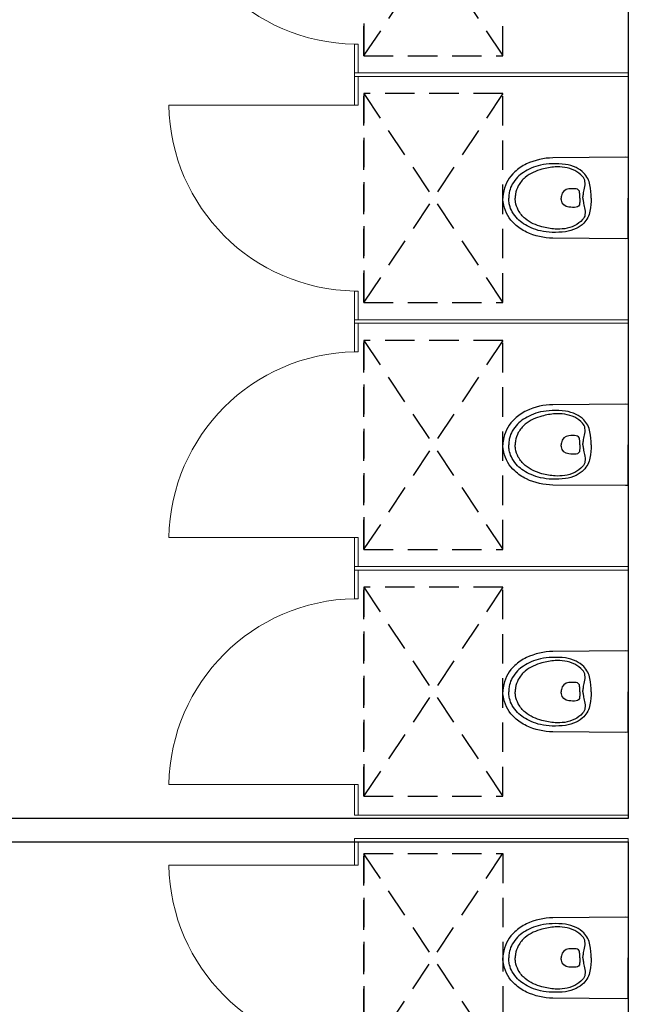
# Model space of a CAD drawing. Header units: millimetres. Extents: x 6161 to 8965, y -9035 to -5431.
# Tile 253 of 256: x 7077 to 7339, y -6674 to -6250. Entities that reach past the tile are written whole.
import ezdxf

# ---------------------------------------------------------------- set-up
doc = ezdxf.new("R2010")
doc.units = ezdxf.units.MM
doc.linetypes.add('DASHED', pattern=[19.05, 12.7, -6.35])
doc.layers.add('drzwi', color=30, linetype='Continuous', lineweight=20)
doc.layers.add('Wyposazenie Wew - Urzadzenia Sanitarne', color=6, linetype='Continuous')
doc.layers.add('Ściany', color=7, linetype='Continuous')

# ---------------------------------------------------------------- blocks, each defined once
blk = doc.blocks.new('ROCA Victoria Rimless_Miska ustępowa')
for points in [[(-17.46, 0), (-17.54, -1.22), (-17.3, -32.5, 0.109256), (-14.68, -43.91, 0.076962), (-11.25, -48.97, 0.147238), (-3.13, -53.7, 0.064046), (0, -54.04)], [(17.46, 0), (17.54, -1.22), (17.3, -32.5, -0.109256), (14.68, -43.91, -0.076962), (11.25, -48.97, -0.147238), (3.13, -53.7, -0.064046), (0, -54.04)], [(0, -15.94, 0.030522), (-5.66, -16.58, 0.15195), (-10.79, -19.22, 0.08363), (-13.12, -22.43, 0.085767), (-14.52, -27.12, 0.036904), (-14.78, -32.84, 0.046025), (-14.17, -37.85, 0.053006), (-12.83, -41.91, 0.038568), (-11.06, -45.14, 0.052035), (-8.96, -47.72, 0.066441), (-5.93, -50.02, 0.072877), (-2.94, -51.19, 0.039475), (-0.85, -51.51, 0.022218), (0, -51.53)], [(0, -15.94, -0.030522), (5.66, -16.58, -0.15195), (10.79, -19.22, -0.08363), (13.12, -22.43, -0.085767), (14.52, -27.12, -0.036904), (14.78, -32.84, -0.046025), (14.17, -37.85, -0.053006), (12.83, -41.91, -0.038568), (11.06, -45.14, -0.052035), (8.96, -47.72, -0.066441), (5.93, -50.02, -0.072877), (2.94, -51.19, -0.039475), (0.85, -51.51, -0.022218), (0, -51.53)], [(0, -19.53, -0.087522), (-1.7, -19.38, -0.025593), (-4.2, -18.93, 0.120211), (-7.14, -18.7, 0.186717), (-9.29, -19.69, 0.086058), (-11.87, -23.11, 0.079429), (-13.2, -27.43, 0.051898), (-13.38, -31.53, 0.04875), (-12.4, -37.2, 0.043554), (-11.07, -40.96, 0.06811), (-8.86, -44.48, 0.092463), (-5.29, -47.4, 0.088025), (-1.68, -48.63, 0.041186), (0, -48.76)], [(0, -20.92, -0.000374), (-1.89, -20.96, 0.009276), (-2.37, -21.01, 0.404896), (-3.96, -22.46, 0.053728), (-3.9, -25.59, 0.350861), (-0.91, -28.86, 0.024147), (0, -28.92)], [(0, -19.53, 0.087522), (1.7, -19.38, 0.025593), (4.2, -18.93, -0.120211), (7.14, -18.7, -0.186717), (9.29, -19.69, -0.086058), (11.87, -23.11, -0.079429), (13.2, -27.43, -0.051898), (13.38, -31.53, -0.04875), (12.4, -37.2, -0.043554), (11.07, -40.96, -0.06811), (8.86, -44.48, -0.092463), (5.29, -47.4, -0.088025), (1.68, -48.63, -0.041186), (0, -48.76)], [(0, -20.92, 0.000374), (1.89, -20.96, -0.009276), (2.37, -21.01, -0.404896), (3.96, -22.46, -0.053728), (3.9, -25.59, -0.350861), (0.91, -28.86, -0.024147), (0, -28.92)]]:
    blk.add_lwpolyline(points, format="xyb")
for points in [[(-17.46, 0), (0, 0)], [(17.46, 0), (0, 0)]]:
    blk.add_lwpolyline(points)
at = {"color": 9, "linetype": 'DASHED', "true_color": 0xb8b8b8}
blk.add_lwpolyline([(-45, -54.04), (-45, -114.04), (45, -114.04), (45, -54.04), (-45, -54.04), (45, -114.04), (-45, -114.04), (45, -54.04)], dxfattribs=at)

msp = doc.modelspace()

# ---------------------------------------------------------------- linework, layer by layer
at = {"layer": 'drzwi'}
for points in [[(7221.03, -6180.2), (7221.03, -6166.23), (7339.03, -6166.23), (7339.03, -6167.73), (7222.53, -6167.73), (7222.53, -6180.2), (7141.03, -6180.2, 0.404433), (7221.03, -6260.2), (7221.03, -6274.07), (7339.03, -6274.07), (7339.03, -6272.57), (7222.53, -6272.57), (7222.53, -6260.2), (7221.03, -6260.2)], [(7221.03, -6286.53), (7221.03, -6272.57), (7339.03, -6272.57), (7339.03, -6274.07), (7222.53, -6274.07), (7222.53, -6286.53), (7141.03, -6286.53, 0.404433), (7221.03, -6366.53), (7221.03, -6380.4), (7339.03, -6380.4), (7339.03, -6378.9), (7222.53, -6378.9), (7222.53, -6366.53), (7221.03, -6366.53)], [(7221.03, -6472.77), (7221.03, -6486.73), (7339.03, -6486.73), (7339.03, -6485.23), (7222.53, -6485.23), (7222.53, -6472.77), (7141.03, -6472.77, -0.404433), (7221.03, -6392.77), (7221.03, -6378.9), (7339.03, -6378.9), (7339.03, -6380.4), (7222.53, -6380.4), (7222.53, -6392.77), (7221.03, -6392.77)], [(7221.03, -6579.1), (7221.03, -6592.32), (7339.03, -6592.32), (7339.03, -6592.32), (7222.53, -6592.32), (7222.53, -6579.1), (7141.03, -6579.1, -0.404433), (7221.03, -6499.1), (7221.03, -6485.23), (7339.03, -6485.23), (7339.03, -6486.73), (7222.53, -6486.73), (7222.53, -6499.1), (7221.03, -6499.1)], [(7221.03, -6613.92), (7221.03, -6602.42), (7339.03, -6602.42), (7339.03, -6603.92), (7222.53, -6603.92), (7222.53, -6613.92), (7141.03, -6613.92, 0.404433), (7221.03, -6693.92), (7221.03, -6705.42), (7339.03, -6705.42), (7339.03, -6703.92), (7222.53, -6703.92), (7222.53, -6693.92), (7221.03, -6693.92)]]:
    msp.add_lwpolyline(points, format="xyb", dxfattribs=at)
at = {"layer": 'Ściany'}
for points in [[(7058.83, -5952.82), (7339.03, -5952.82), (7339.03, -6593.82), (7023.83, -6593.82)], [(7023.83, -6798.82), (7023.83, -6603.82), (7339.03, -6603.82), (7339.03, -7008.32)]]:
    msp.add_lwpolyline(points, dxfattribs=at)

# ---------------------------------------------------------------- block references
at = {"layer": 'Wyposazenie Wew - Urzadzenia Sanitarne', "rotation": 270}
for p in [(7339.03, -6220.15), (7339.03, -6326.48), (7339.03, -6432.82), (7339.03, -6539.15)]:
    msp.add_blockref('ROCA Victoria Rimless_Miska ustępowa', p, dxfattribs=at)
at = {"layer": 'Wyposazenie Wew - Urzadzenia Sanitarne', "xscale": -1, "rotation": 270}
msp.add_blockref('ROCA Victoria Rimless_Miska ustępowa', (7339.03, -6653.87), dxfattribs=at)

doc.saveas('drawing.dxf')
